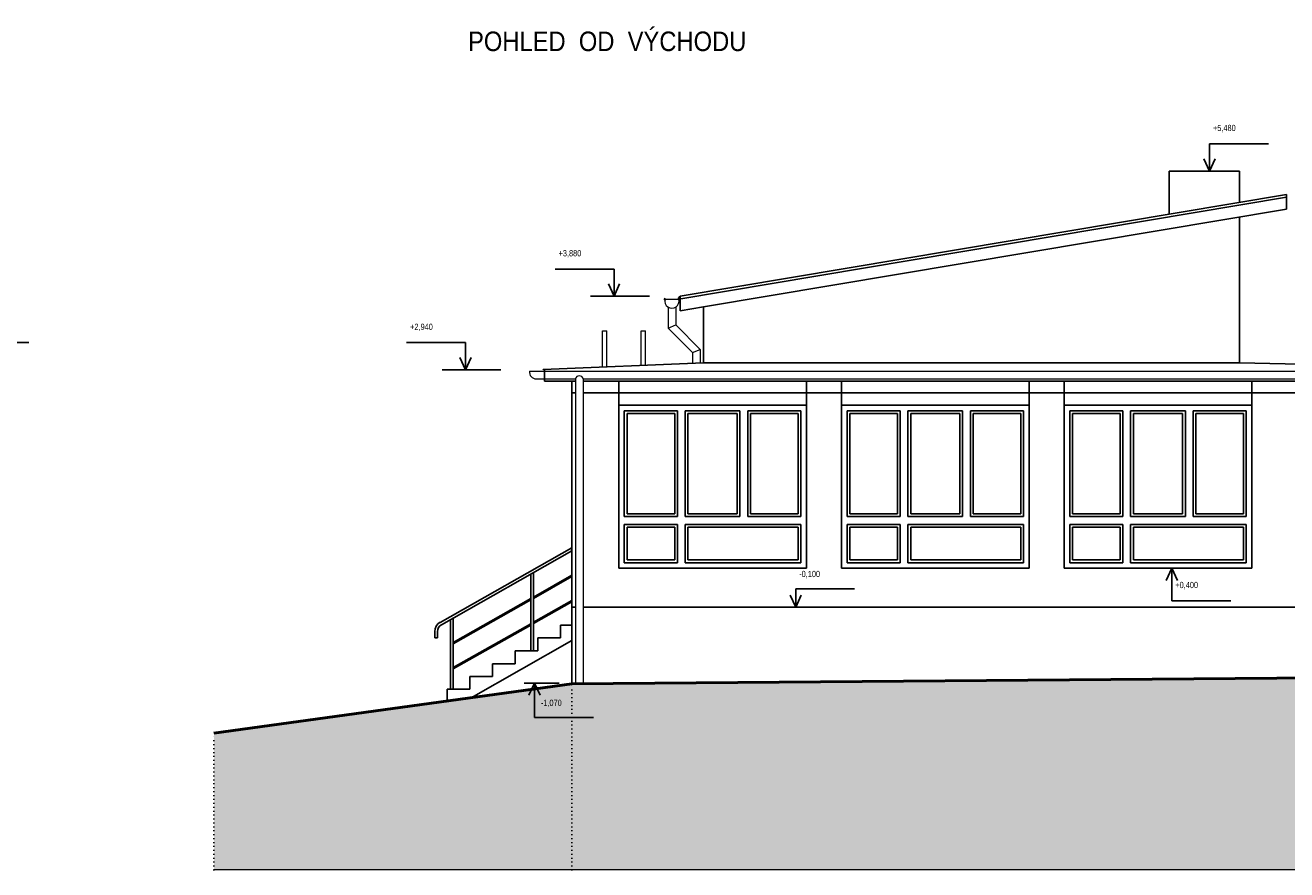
# Model space of a CAD drawing. Header units: millimetres. Extents: x -102573 to 74941, y -50927 to -14280.
# Tile 6 of 16: x -53301 to -37156, y -39020 to -28210. Entities that reach past the tile are written whole.
import ezdxf

# ---------------------------------------------------------------- set-up
doc = ezdxf.new("R2010")
doc.units = ezdxf.units.MM
doc.linetypes.add('Carkovana 2x_1', pattern=[390, 300, -90])
doc.linetypes.add('JIS_08_37', pattern=[50, 0, -50])
doc.layers.add('XR$1$POHLEDY - STÁVAJÍCÍ_1', color=7, linetype='Continuous', lineweight=25)
doc.styles.add('ARIAL', font='ARIAL.TTF')

msp = doc.modelspace()

# ---------------------------------------------------------------- hatches: boundary and pattern name
at = {"layer": 'XR$1$POHLEDY - STÁVAJÍCÍ_1', "linetype": 'Continuous', "lineweight": 25}
h = msp.add_hatch(dxfattribs=at)
h.set_pattern_fill('VZOR', color=8, scale=5000, style=0, pattern_type=2)
h.set_pattern_definition([(0, (10000, 10000), (5000, 5000), [5000, -5000]), (90, (10000, 10000), (-5000, 5000), [5000, -5000])])
h.paths.add_polyline_path([(-37759, -30076), (-38659, -30076), (-38659, -30628), (-37759, -30477)], flags=0)
at = {"layer": 'XR$1$POHLEDY - STÁVAJÍCÍ_1', "linetype": 'Carkovana 2x_1', "lineweight": 50}
msp.add_hatch(color=254, dxfattribs=at).paths.add_polyline_path([(-50887, -39020), (-28697, -39020), (-28697, -36080), (-29239, -36080), (-29239, -37934), (-29679, -37934), (-29679, -37380), (-31835, -37380), (-32559, -37350), (-33559, -37350), (-33559, -37260), (-34179, -37260), (-34179, -36540), (-46304, -36640), (-50887, -37270)])

# ---------------------------------------------------------------- linework, layer by layer
at = {"layer": 'XR$1$POHLEDY - STÁVAJÍCÍ_1', "color": 96, "linetype": 'Continuous', "lineweight": 25}
for p, q in [((-37390, -29729), (-38145, -29729)), ((-38145, -29729), (-38145, -30076)), ((-38145, -30076), (-38217, -29920)), ((-38145, -30076), (-38073, -29920)), ((-45765, -31331), (-46520, -31331)), ((-45765, -31331), (-45765, -31678)), ((-45765, -31678), (-45837, -31522)), ((-45765, -31678), (-45694, -31522)), ((-45312, -31678), (-46067, -31678)), ((-53255, -32273), (-54009, -32273)), ((-47666, -32273), (-48420, -32273)), ((-47666, -32273), (-47666, -32621)), ((-47666, -32621), (-47737, -32465)), ((-47666, -32621), (-47594, -32465)), ((-47213, -32621), (-47967, -32621)), ((-38627, -35160), (-38699, -35317)), ((-38627, -35579), (-38627, -35160)), ((-38627, -35160), (-38556, -35317)), ((-43441, -35660), (-43513, -35504)), ((-42686, -35422), (-43441, -35422)), ((-43441, -35422), (-43441, -35660)), ((-43441, -35660), (-43369, -35504)), ((-37873, -35579), (-38627, -35579)), ((-46469, -36630), (-46917, -36630)), ((-46784, -36630), (-46856, -36787)), ((-46784, -37071), (-46784, -36630)), ((-46784, -36630), (-46712, -36787)), ((-46784, -37071), (-46030, -37071))]:
    msp.add_line(p, q, dxfattribs=at)
at = {"layer": 'XR$1$POHLEDY - STÁVAJÍCÍ_1', "color": 7, "linetype": 'Continuous', "lineweight": 25}
for p, q in [((-38659, -30076), (-38659, -30628)), ((-37759, -30076), (-38659, -30076)), ((-37759, -30477), (-37759, -30076)), ((-44938, -31717), (-37159, -30412)), ((-44919, -31678), (-37159, -30376)), ((-37159, -30376), (-37159, -30564)), ((-44619, -31816), (-37159, -30564)), ((-37759, -30665), (-37759, -32530)), ((-44919, -31678), (-44944, -31709)), ((-44919, -31866), (-44919, -31678)), ((-44919, -31866), (-44619, -31816)), ((-44619, -32310), (-44619, -31816)), ((-44619, -32530), (-44619, -32310)), ((-46671, -32615), (-44619, -32530)), ((-44619, -32530), (-37759, -32530)), ((-33829, -32621), (-37759, -32530)), ((-46676, -32620), (-46671, -32615)), ((-46654, -32621), (-46654, -32615)), ((-46654, -32765), (-46654, -32615)), ((-46654, -32765), (-46260, -32765)), ((-46304, -32765), (-46304, -36630)), ((-46160, -32765), (-34322, -32765)), ((-45704, -35160), (-45704, -32765)), ((-43304, -35160), (-43304, -32765)), ((-42854, -35160), (-42854, -32765)), ((-40454, -35160), (-40454, -32765)), ((-40004, -35160), (-40004, -32765)), ((-37604, -35160), (-37604, -32765)), ((-45704, -33075), (-43304, -33075)), ((-42854, -33075), (-40454, -33075)), ((-40004, -33075), (-37604, -33075)), ((-45634, -34500), (-45634, -33145)), ((-45634, -33145), (-44954, -33145)), ((-45599, -34465), (-45599, -33180)), ((-45599, -33180), (-44989, -33180)), ((-44989, -34465), (-44989, -33180)), ((-44954, -34500), (-44954, -33145)), ((-44854, -33145), (-44154, -33145)), ((-44854, -34500), (-44854, -33145)), ((-44819, -34465), (-44819, -33180)), ((-44819, -33180), (-44189, -33180)), ((-44189, -34465), (-44189, -33180)), ((-44154, -34500), (-44154, -33145)), ((-44054, -33145), (-43374, -33145)), ((-44054, -34500), (-44054, -33145)), ((-44019, -34465), (-44019, -33180)), ((-44019, -33180), (-43409, -33180)), ((-43409, -34465), (-43409, -33180)), ((-43374, -34500), (-43374, -33145)), ((-42784, -34500), (-42784, -33145)), ((-42784, -33145), (-42104, -33145)), ((-42749, -34465), (-42749, -33180)), ((-42749, -33180), (-42139, -33180)), ((-42139, -34465), (-42139, -33180)), ((-42104, -34500), (-42104, -33145)), ((-42004, -33145), (-41304, -33145)), ((-42004, -34500), (-42004, -33145)), ((-41969, -34465), (-41969, -33180)), ((-41969, -33180), (-41339, -33180)), ((-41339, -34465), (-41339, -33180)), ((-41304, -34500), (-41304, -33145)), ((-41204, -33145), (-40524, -33145)), ((-41204, -34500), (-41204, -33145)), ((-41169, -34465), (-41169, -33180)), ((-41169, -33180), (-40559, -33180)), ((-40559, -34465), (-40559, -33180)), ((-40524, -34500), (-40524, -33145)), ((-39934, -34500), (-39934, -33145)), ((-39934, -33145), (-39254, -33145)), ((-39899, -34465), (-39899, -33180)), ((-39899, -33180), (-39289, -33180)), ((-39289, -34465), (-39289, -33180)), ((-39254, -34500), (-39254, -33145)), ((-39154, -33145), (-38454, -33145)), ((-39154, -34500), (-39154, -33145)), ((-39119, -34465), (-39119, -33180)), ((-39119, -33180), (-38489, -33180)), ((-38489, -34465), (-38489, -33180)), ((-38454, -34500), (-38454, -33145)), ((-38354, -33145), (-37674, -33145)), ((-38354, -34500), (-38354, -33145)), ((-38319, -34465), (-38319, -33180)), ((-38319, -33180), (-37709, -33180)), ((-37709, -34465), (-37709, -33180)), ((-37674, -34500), (-37674, -33145)), ((-45634, -34500), (-44954, -34500)), ((-45599, -34465), (-44989, -34465)), ((-44854, -34500), (-44154, -34500)), ((-44819, -34465), (-44189, -34465)), ((-44054, -34500), (-43374, -34500)), ((-44019, -34465), (-43409, -34465)), ((-42784, -34500), (-42104, -34500)), ((-42749, -34465), (-42139, -34465)), ((-42004, -34500), (-41304, -34500)), ((-41969, -34465), (-41339, -34465)), ((-41204, -34500), (-40524, -34500)), ((-41169, -34465), (-40559, -34465)), ((-39934, -34500), (-39254, -34500)), ((-39899, -34465), (-39289, -34465)), ((-39154, -34500), (-38454, -34500)), ((-39119, -34465), (-38489, -34465)), ((-38354, -34500), (-37674, -34500)), ((-38319, -34465), (-37709, -34465)), ((-45634, -35090), (-45634, -34600)), ((-45634, -34600), (-44954, -34600)), ((-45599, -35055), (-45599, -34635)), ((-45599, -34635), (-44989, -34635)), ((-44989, -35055), (-44989, -34635)), ((-44954, -35090), (-44954, -34600)), ((-44854, -34600), (-43374, -34600)), ((-44854, -35090), (-44854, -34600)), ((-44819, -34635), (-43409, -34635)), ((-44819, -35055), (-44819, -34635)), ((-43409, -35055), (-43409, -34635)), ((-43374, -35090), (-43374, -34600)), ((-42784, -35090), (-42784, -34600)), ((-42784, -34600), (-42104, -34600)), ((-42749, -35055), (-42749, -34635)), ((-42749, -34635), (-42139, -34635)), ((-42139, -35055), (-42139, -34635)), ((-42104, -35090), (-42104, -34600)), ((-42004, -34600), (-40524, -34600)), ((-42004, -35090), (-42004, -34600)), ((-41969, -34635), (-40559, -34635)), ((-41969, -35055), (-41969, -34635)), ((-40559, -35055), (-40559, -34635)), ((-40524, -35090), (-40524, -34600)), ((-39934, -35090), (-39934, -34600)), ((-39934, -34600), (-39254, -34600)), ((-39899, -35055), (-39899, -34635)), ((-39899, -34635), (-39289, -34635)), ((-39289, -35055), (-39289, -34635)), ((-39254, -35090), (-39254, -34600)), ((-39154, -34600), (-37674, -34600)), ((-39154, -35090), (-39154, -34600)), ((-39119, -34635), (-37709, -34635)), ((-39119, -35055), (-39119, -34635)), ((-37709, -35055), (-37709, -34635)), ((-37674, -35090), (-37674, -34600)), ((-47990, -35853), (-46304, -34898)), ((-47973, -35883), (-46304, -34938)), ((-46304, -34938), (-46304, -35250)), ((-45704, -35160), (-43304, -35160)), ((-45634, -35090), (-44954, -35090)), ((-45599, -35055), (-44989, -35055)), ((-44854, -35090), (-43374, -35090)), ((-44819, -35055), (-43409, -35055)), ((-42854, -35160), (-40454, -35160)), ((-42784, -35090), (-42104, -35090)), ((-42749, -35055), (-42139, -35055)), ((-42004, -35090), (-40524, -35090)), ((-41969, -35055), (-40559, -35055)), ((-40004, -35160), (-37604, -35160)), ((-39934, -35090), (-39254, -35090)), ((-39899, -35055), (-39289, -35055)), ((-39154, -35090), (-37674, -35090)), ((-39119, -35055), (-37709, -35055)), ((-46831, -36217), (-46831, -35236)), ((-46796, -36217), (-46796, -35217)), ((-46796, -35529), (-46304, -35250)), ((-46796, -35547), (-46304, -35268)), ((-46304, -35268), (-46304, -35572)), ((-47824, -36112), (-46831, -35549)), ((-47824, -36129), (-46831, -35566)), ((-46796, -35851), (-46304, -35572)), ((-46796, -35868), (-46304, -35589)), ((-46304, -35589), (-46304, -35889)), ((-46304, -35660), (-46260, -35660)), ((-46160, -35660), (-34322, -35660)), ((-47859, -36710), (-47859, -35819)), ((-47824, -36710), (-47824, -35799)), ((-48059, -36050), (-48059, -35970)), ((-48024, -36050), (-48024, -35970)), ((-47824, -36433), (-46831, -35871)), ((-47824, -36450), (-46831, -35888)), ((-46449, -36053), (-46449, -35889)), ((-46304, -35889), (-46449, -35889)), ((-48024, -36050), (-48059, -36050)), ((-47596, -36818), (-46304, -36086)), ((-46739, -36217), (-46739, -36053)), ((-46449, -36053), (-46739, -36053)), ((-47029, -36382), (-47029, -36217)), ((-46739, -36217), (-47029, -36217)), ((-47319, -36546), (-47319, -36382)), ((-47029, -36382), (-47319, -36382)), ((-47319, -36546), (-47609, -36546)), ((-47609, -36710), (-47609, -36546)), ((-47609, -36710), (-47899, -36710)), ((-47899, -36859), (-47899, -36710))]:
    msp.add_line(p, q, dxfattribs=at)
at = {"layer": 'XR$1$POHLEDY - STÁVAJÍCÍ_1', "color": 176, "linetype": 'Continuous', "lineweight": 13}
for p, q in [((-45110, -31717), (-44938, -31717)), ((-45074, -31818), (-45074, -32088)), ((-44974, -31818), (-44974, -32047)), ((-45914, -32584), (-45914, -32121)), ((-45914, -32121), (-45856, -32121)), ((-45856, -32581), (-45856, -32121)), ((-45419, -32563), (-45419, -32121)), ((-45419, -32121), (-45361, -32121)), ((-45361, -32561), (-45361, -32121)), ((-45074, -32088), (-44974, -32047)), ((-45074, -32088), (-44762, -32401)), ((-44974, -32047), (-44662, -32359)), ((-44762, -32401), (-44662, -32359)), ((-44762, -32401), (-44762, -32536)), ((-44662, -32359), (-44662, -32531)), ((-46849, -32637), (-33634, -32637)), ((-46759, -32737), (-46260, -32737)), ((-46260, -32737), (-46260, -36630)), ((-46160, -32737), (-34322, -32737)), ((-46160, -32737), (-46160, -36628))]:
    msp.add_line(p, q, dxfattribs=at)
at = {"layer": 'XR$1$POHLEDY - STÁVAJÍCÍ_1', "color": 8, "linetype": 'Continuous', "lineweight": 25}
for p, q in [((-46304, -32915), (-46260, -32915)), ((-46160, -32915), (-34322, -32915))]:
    msp.add_line(p, q, dxfattribs=at)
at = {"layer": 'XR$1$POHLEDY - STÁVAJÍCÍ_1', "color": 7, "linetype": 'Continuous', "lineweight": 50}
for q in [(-50887, -37270), (-34179, -36540)]:
    msp.add_line((-46304, -36640), q, dxfattribs=at)
at = {"layer": 'XR$1$POHLEDY - STÁVAJÍCÍ_1', "color": 5, "linetype": 'JIS_08_37', "lineweight": 13}
for p, q in [((-46304, -39020), (-46304, -36640)), ((-50887, -39020), (-50887, -37270))]:
    msp.add_line(p, q, dxfattribs=at)
at = {"layer": 'XR$1$POHLEDY - STÁVAJÍCÍ_1', "color": 5, "linetype": 'Continuous', "lineweight": 13}
msp.add_line((-28697, -39020), (-50887, -39020), dxfattribs=at)
at = {"layer": 'XR$1$POHLEDY - STÁVAJÍCÍ_1', "color": 176, "linetype": 'Continuous', "lineweight": 13}
for centre, radius, start, end in [((-45118, -31717), 8, 0, 329.2937), ((-45024, -31743), 90, 163.2404, 16.7596), ((-46759, -32647), 90, 173.6206, 270), ((-46210, -32748), 51.1, 11.6888, 168.3112)]:
    msp.add_arc(centre, radius, start, end, dxfattribs=at)
at = {"layer": 'XR$1$POHLEDY - STÁVAJÍCÍ_1', "color": 7, "linetype": 'Continuous', "lineweight": 25}
for radius in [135, 100]:
    msp.add_arc((-47924, -35970), radius, 119.5317, 180, dxfattribs=at)

# ---------------------------------------------------------------- texts
at = {"layer": 'XR$1$POHLEDY - STÁVAJÍCÍ_1', "color": 96, "linetype": 'Continuous', "lineweight": 50, "insert": (-47634, -28291), "char_height": 250, "width": 3664.07, "attachment_point": 1, "style": 'ARIAL'}
msp.add_mtext('\\W0.87;POHLED  OD  VÝCHODU', dxfattribs=at)
at = {"layer": 'XR$1$POHLEDY - STÁVAJÍCÍ_1', "color": 96, "linetype": 'Continuous', "lineweight": 18, "char_height": 80, "attachment_point": 1}
for s, insert, width in [('\\W0.88;+5,480', (-38100, -29485), 404.93), ('\\W0.88;+3,880', (-46475, -31088), 404.93), ('\\W0.88;+2,940', (-48375, -32030), 404.93), ('\\W0.88;-0,100', (-43396, -35194), 393.38), ('\\W0.88;+0,400', (-38582, -35335), 404.93), ('\\W0.88;-1,070', (-46702, -36843), 393.38)]:
    msp.add_mtext(s, dxfattribs=dict(at, insert=insert, width=width))

doc.saveas('drawing.dxf')
